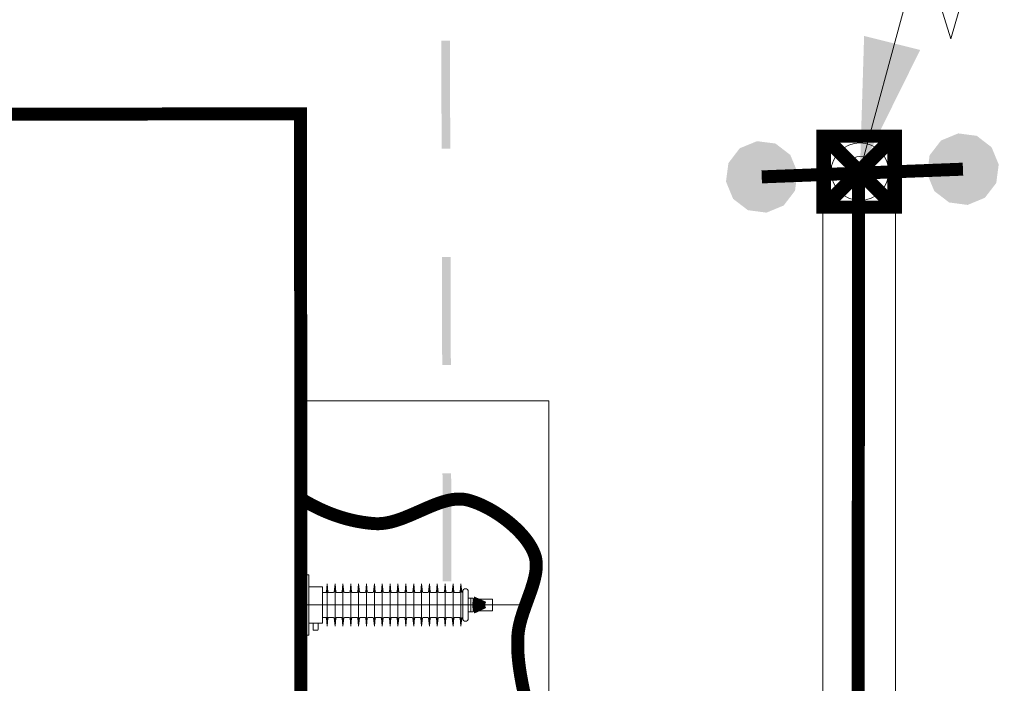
# Model space of a CAD drawing. Header units: millimetres. Extents: x 0 to 420, y 0 to 297.
# Tile 38 of 43: x 173 to 187, y 213 to 222. Entities that reach past the tile are written whole.
import ezdxf

# ---------------------------------------------------------------- set-up
doc = ezdxf.new("R2010")
doc.units = ezdxf.units.MM
for name, pattern in [('K5LT32769', [0]), ('K5LT_AXLED', [15.063659, 10.563659, -1.5, 1.5, -1.5]), ('K5LT_THIN', [0])]:
    doc.linetypes.add(name, pattern=pattern)
doc.layers.add('Существующее оборудование', color=7, linetype='Continuous', true_color=0x7f7f7f)
doc.layers.add('Топосъемка', color=7, linetype='Continuous', true_color=0x7f7f7f)

# ---------------------------------------------------------------- blocks, each defined once
blk = doc.blocks.new('U63')
at = {"layer": 'Существующее оборудование', "linetype": 'K5LT_THIN', "lineweight": 18}
for p, q in [((128.894, 220.506), (177.219, 220.506)), ((177.219, 220.506), (177.219, 171.597))]:
    blk.add_line(p, q, dxfattribs=at)
blk = doc.blocks.new('U65')
at = {"layer": 'Существующее оборудование', "linetype": 'K5LT_THIN', "lineweight": 18}
for p, q in [((185.432, 220.264), (184.427, 220.264)), ((184.427, 220.264), (184.427, 183.276)), ((185.432, 183.276), (185.432, 220.264))]:
    blk.add_line(p, q, dxfattribs=at)
blk = doc.blocks.new('U89')
at = {"layer": 'Существующее оборудование', "linetype": 'K5LT_THIN', "lineweight": 18}
for p, q in [((177.248, 212.762), (177.248, 214.762)), ((177.248, 214.762), (177.268, 214.762)), ((177.268, 214.762), (177.268, 212.762)), ((177.268, 212.762), (177.248, 212.762))]:
    blk.add_line(p, q, dxfattribs=at)
blk = doc.blocks.new('U92')
at = {"layer": 'Существующее оборудование', "linetype": 'K5LT_THIN', "lineweight": 18}
for p, q in [((180.625, 216.594), (177.219, 216.594)), ((177.219, 216.594), (177.219, 204.736)), ((180.625, 204.736), (180.625, 216.594)), ((177.219, 204.736), (180.625, 204.736))]:
    blk.add_line(p, q, dxfattribs=at)
blk = doc.blocks.new('U151')
at = {"layer": 'Существующее оборудование'}
blk.add_hatch(color=256, dxfattribs=at).paths.add_polyline_path([(184.94, 219.772), (185.775, 221.459), (184.998, 221.653)])
at = {"layer": 'Существующее оборудование', "linetype": 'K5LT_THIN', "lineweight": 18}
for p, q in [((186.2, 221.615), (186.942, 224.21)), ((184.94, 219.772), (185.792, 222.924)), ((185.792, 222.924), (186.2, 221.615))]:
    blk.add_line(p, q, dxfattribs=at)
for radius, start, end in [(0.4, 0, 180), (0.209, 0, 180), (0.4, 180, 0), (0.209, 180, 0)]:
    blk.add_arc((184.94, 219.772), radius, start, end, dxfattribs=at)
blk = doc.blocks.new('U239')
at = {"layer": 'Топосъемка'}
blk.add_hatch(color=256, dxfattribs=at).paths.add_polyline_path([(183.514, 220.194), (183.274, 220.096), (183.117, 219.89), (183.083, 219.634), (183.182, 219.394), (183.387, 219.237), (183.644, 219.203), (183.883, 219.302), (184.04, 219.507), (184.074, 219.764), (183.975, 220.003), (183.77, 220.161)])
blk = doc.blocks.new('U242')
at = {"layer": 'Топосъемка'}
blk.add_hatch(color=256, dxfattribs=at).paths.add_polyline_path([(186.303, 220.302), (186.064, 220.203), (185.906, 219.998), (185.872, 219.741), (185.971, 219.502), (186.177, 219.344), (186.433, 219.31), (186.672, 219.409), (186.83, 219.614), (186.864, 219.871), (186.765, 220.11), (186.56, 220.268)])

msp = doc.modelspace()

# ---------------------------------------------------------------- hatches: boundary and pattern name
at = {"layer": 'Топосъемка'}
for points in [[(179.256273, 221.589575), (179.13628, 221.589258), (179.140421, 220.089257), (179.260432, 220.089582)], [(179.264574, 218.589581), (179.144581, 218.589264), (179.148722, 217.089263), (179.268733, 217.089587)], [(179.272886, 215.589613), (179.152882, 215.589269), (179.157042, 214.089276), (179.277027, 214.089612)]]:
    msp.add_hatch(color=256, dxfattribs=at).paths.add_polyline_path(points)

# ---------------------------------------------------------------- linework, layer by layer
at = {"layer": 'Существующее оборудование', "linetype": 'K5LT_THIN', "lineweight": 18}
for p, q in [((184.427459, 219.28065), (185.411163, 219.281132)), ((177.267929, 214.182193), (177.297929, 214.182193)), ((177.297929, 214.182193), (177.297929, 213.342193)), ((177.543846, 213.944719), (177.554644, 214.056464)), ((177.554644, 214.056464), (177.554644, 213.467922)), ((177.565442, 213.944719), (177.554644, 214.056464)), ((177.652862, 213.944719), (177.663661, 214.056464)), ((177.663661, 214.056464), (177.663661, 213.467922)), ((177.674459, 213.944719), (177.663661, 214.056464)), ((177.761879, 213.944719), (177.772678, 214.056464)), ((177.772678, 214.056464), (177.772678, 213.467922)), ((177.783476, 213.944719), (177.772678, 214.056464)), ((177.870896, 213.944719), (177.881694, 214.056464)), ((177.881694, 214.056464), (177.881694, 213.467922)), ((177.892493, 213.944719), (177.881694, 214.056464)), ((177.979913, 213.944719), (177.990711, 214.056464)), ((177.990711, 214.056464), (177.990711, 213.467922)), ((178.001509, 213.944719), (177.990711, 214.056464)), ((178.088929, 213.944719), (178.099728, 214.056464)), ((178.099728, 214.056464), (178.099728, 213.467922)), ((178.110526, 213.944719), (178.099728, 214.056464)), ((178.197946, 213.944719), (178.208745, 214.056464)), ((178.208745, 214.056464), (178.208745, 213.467922)), ((178.208745, 214.056464), (178.208745, 213.467922)), ((178.219543, 213.944719), (178.208745, 214.056464)), ((178.306963, 213.944719), (178.317761, 214.056464)), ((178.317761, 214.056464), (178.317761, 213.467922)), ((178.317761, 214.056464), (178.317761, 213.467922)), ((178.32856, 213.944719), (178.317761, 214.056464)), ((178.41598, 213.944719), (178.426778, 214.056464)), ((178.426778, 214.056464), (178.426778, 213.467922)), ((178.426778, 214.056464), (178.426778, 213.467922)), ((178.437576, 213.944719), (178.426778, 214.056464)), ((178.524996, 213.944719), (178.535795, 214.056464)), ((178.535795, 214.056464), (178.535795, 213.467922)), ((178.546593, 213.944719), (178.535795, 214.056464)), ((178.634013, 213.944719), (178.644812, 214.056464)), ((178.644812, 214.056464), (178.644812, 213.467922)), ((178.65561, 213.944719), (178.644812, 214.056464)), ((178.74303, 213.944719), (178.753828, 214.056464)), ((178.753828, 214.056464), (178.753828, 213.467922)), ((178.764627, 213.944719), (178.753828, 214.056464)), ((178.852047, 213.944719), (178.862845, 214.056464)), ((178.862845, 214.056464), (178.862845, 213.467922)), ((178.873643, 213.944719), (178.862845, 214.056464)), ((178.961063, 213.944719), (178.971862, 214.056464)), ((178.971862, 214.056464), (178.971862, 213.467922)), ((178.98266, 213.944719), (178.971862, 214.056464)), ((179.07008, 213.944719), (179.080879, 214.056464)), ((179.080879, 214.056464), (179.080879, 213.467922)), ((179.091677, 213.944719), (179.080879, 214.056464)), ((179.179097, 213.944719), (179.189895, 214.056464)), ((179.189895, 214.056464), (179.189895, 213.467922)), ((179.200694, 213.944719), (179.189895, 214.056464)), ((179.288114, 213.944719), (179.298912, 214.056464)), ((179.298912, 214.056464), (179.298912, 213.467922)), ((179.30971, 213.944719), (179.298912, 214.056464)), ((179.39713, 213.944719), (179.407929, 214.056464)), ((179.407929, 214.056464), (179.407929, 213.467922)), ((179.418727, 213.944719), (179.407929, 214.056464)), ((177.297929, 213.512193), (177.297929, 214.012193)), ((177.297929, 214.012193), (177.487929, 214.012193)), ((177.487929, 214.012193), (177.487929, 213.512193)), ((177.578821, 213.93568), (177.487929, 213.93568)), ((177.609152, 213.93568), (177.575396, 213.93568)), ((177.642909, 213.93568), (177.609152, 213.93568)), ((177.718169, 213.93568), (177.684413, 213.93568)), ((177.751926, 213.93568), (177.718169, 213.93568)), ((177.827186, 213.93568), (177.79343, 213.93568)), ((177.860942, 213.93568), (177.827186, 213.93568)), ((177.936203, 213.93568), (177.902446, 213.93568)), ((177.969959, 213.93568), (177.936203, 213.93568)), ((178.045219, 213.93568), (178.011463, 213.93568)), ((178.078976, 213.93568), (178.045219, 213.93568)), ((178.154236, 213.93568), (178.12048, 213.93568)), ((178.187993, 213.93568), (178.154236, 213.93568)), ((178.263253, 213.93568), (178.229497, 213.93568)), ((178.297009, 213.93568), (178.263253, 213.93568)), ((178.37227, 213.93568), (178.338513, 213.93568)), ((178.406026, 213.93568), (178.37227, 213.93568)), ((178.481286, 213.93568), (178.44753, 213.93568)), ((178.515043, 213.93568), (178.481286, 213.93568)), ((178.590303, 213.93568), (178.556547, 213.93568)), ((178.62406, 213.93568), (178.590303, 213.93568)), ((178.69932, 213.93568), (178.665564, 213.93568)), ((178.733076, 213.93568), (178.69932, 213.93568)), ((178.808337, 213.93568), (178.77458, 213.93568)), ((178.842093, 213.93568), (178.808337, 213.93568)), ((178.917353, 213.93568), (178.883597, 213.93568)), ((178.95111, 213.93568), (178.917353, 213.93568)), ((179.02637, 213.93568), (178.992614, 213.93568)), ((179.060127, 213.93568), (179.02637, 213.93568)), ((179.135387, 213.93568), (179.101631, 213.93568)), ((179.169143, 213.93568), (179.135387, 213.93568)), ((179.244404, 213.93568), (179.210647, 213.93568)), ((179.27816, 213.93568), (179.244404, 213.93568)), ((179.27816, 213.93568), (179.244404, 213.93568)), ((179.35342, 213.93568), (179.319664, 213.93568)), ((179.387177, 213.93568), (179.35342, 213.93568)), ((179.433351, 213.93568), (179.428681, 213.93568)), ((179.433351, 213.949717), (179.433351, 213.574669)), ((179.510683, 213.949717), (179.510683, 213.574669)), ((179.510683, 213.666185), (179.510683, 213.8582)), ((179.510683, 213.8582), (179.567298, 213.8582)), ((179.54399, 213.8582), (179.54399, 213.666185)), ((179.577298, 213.8482), (179.577298, 213.676185)), ((179.725099, 213.842193), (179.577298, 213.842193)), ((179.675683, 213.842193), (179.675683, 213.682193)), ((179.845683, 213.842193), (179.675683, 213.842193)), ((179.845683, 213.842193), (179.845683, 213.682193)), ((179.567298, 213.666185), (179.510683, 213.666185)), ((179.725099, 213.682193), (179.577298, 213.682193)), ((179.845683, 213.682193), (179.675683, 213.682193)), ((177.487929, 213.512193), (177.297929, 213.512193)), ((177.357929, 213.420193), (177.357929, 213.512193)), ((177.357929, 213.512193), (177.427929, 213.512193)), ((177.427929, 213.512193), (177.427929, 213.420193)), ((177.578821, 213.588705), (177.487929, 213.588705)), ((177.543846, 213.579667), (177.554644, 213.467922)), ((177.565442, 213.579667), (177.554644, 213.467922)), ((177.609152, 213.588705), (177.575396, 213.588705)), ((177.642909, 213.588705), (177.609152, 213.588705)), ((177.652862, 213.579667), (177.663661, 213.467922)), ((177.674459, 213.579667), (177.663661, 213.467922)), ((177.718169, 213.588705), (177.684413, 213.588705)), ((177.751926, 213.588705), (177.718169, 213.588705)), ((177.761879, 213.579667), (177.772678, 213.467922)), ((177.783476, 213.579667), (177.772678, 213.467922)), ((177.827186, 213.588705), (177.79343, 213.588705)), ((177.860942, 213.588705), (177.827186, 213.588705)), ((177.870896, 213.579667), (177.881694, 213.467922)), ((177.892493, 213.579667), (177.881694, 213.467922)), ((177.936203, 213.588705), (177.902446, 213.588705)), ((177.969959, 213.588705), (177.936203, 213.588705)), ((177.979913, 213.579667), (177.990711, 213.467922)), ((178.001509, 213.579667), (177.990711, 213.467922)), ((178.045219, 213.588705), (178.011463, 213.588705)), ((178.078976, 213.588705), (178.045219, 213.588705)), ((178.088929, 213.579667), (178.099728, 213.467922)), ((178.110526, 213.579667), (178.099728, 213.467922)), ((178.154236, 213.588705), (178.12048, 213.588705)), ((178.187993, 213.588705), (178.154236, 213.588705)), ((178.197946, 213.579667), (178.208745, 213.467922)), ((178.219543, 213.579667), (178.208745, 213.467922)), ((178.263253, 213.588705), (178.229497, 213.588705)), ((178.297009, 213.588705), (178.263253, 213.588705)), ((178.306963, 213.579667), (178.317761, 213.467922)), ((178.32856, 213.579667), (178.317761, 213.467922)), ((178.37227, 213.588705), (178.338513, 213.588705)), ((178.406026, 213.588705), (178.37227, 213.588705)), ((178.41598, 213.579667), (178.426778, 213.467922)), ((178.437576, 213.579667), (178.426778, 213.467922)), ((178.481286, 213.588705), (178.44753, 213.588705)), ((178.515043, 213.588705), (178.481286, 213.588705)), ((178.524996, 213.579667), (178.535795, 213.467922)), ((178.546593, 213.579667), (178.535795, 213.467922)), ((178.590303, 213.588705), (178.556547, 213.588705)), ((178.62406, 213.588705), (178.590303, 213.588705)), ((178.634013, 213.579667), (178.644812, 213.467922)), ((178.65561, 213.579667), (178.644812, 213.467922)), ((178.69932, 213.588705), (178.665564, 213.588705)), ((178.733076, 213.588705), (178.69932, 213.588705)), ((178.74303, 213.579667), (178.753828, 213.467922)), ((178.764627, 213.579667), (178.753828, 213.467922)), ((178.808337, 213.588705), (178.77458, 213.588705)), ((178.842093, 213.588705), (178.808337, 213.588705)), ((178.852047, 213.579667), (178.862845, 213.467922)), ((178.873643, 213.579667), (178.862845, 213.467922)), ((178.917353, 213.588705), (178.883597, 213.588705)), ((178.95111, 213.588705), (178.917353, 213.588705)), ((178.961063, 213.579667), (178.971862, 213.467922)), ((178.98266, 213.579667), (178.971862, 213.467922)), ((179.02637, 213.588705), (178.992614, 213.588705)), ((179.060127, 213.588705), (179.02637, 213.588705)), ((179.07008, 213.579667), (179.080879, 213.467922)), ((179.091677, 213.579667), (179.080879, 213.467922)), ((179.135387, 213.588705), (179.101631, 213.588705)), ((179.169143, 213.588705), (179.135387, 213.588705)), ((179.179097, 213.579667), (179.189895, 213.467922)), ((179.200694, 213.579667), (179.189895, 213.467922)), ((179.244404, 213.588705), (179.210647, 213.588705)), ((179.27816, 213.588705), (179.244404, 213.588705)), ((179.27816, 213.588705), (179.244404, 213.588705)), ((179.288114, 213.579667), (179.298912, 213.467922)), ((179.30971, 213.579667), (179.298912, 213.467922)), ((179.35342, 213.588705), (179.319664, 213.588705)), ((179.387177, 213.588705), (179.35342, 213.588705)), ((179.39713, 213.579667), (179.407929, 213.467922)), ((179.418727, 213.579667), (179.407929, 213.467922)), ((179.433351, 213.588705), (179.428681, 213.588705)), ((177.419929, 213.412193), (177.365929, 213.412193)), ((177.297929, 213.342193), (177.267929, 213.342193))]:
    msp.add_line(p, q, dxfattribs=at)
at = {"layer": 'Существующее оборудование', "linetype": 'K5LT_AXLED', "lineweight": 18}
msp.add_line((177.247929, 213.762193), (180.302677, 213.762193), dxfattribs=at)
at = {"layer": 'Существующее оборудование', "linetype": 'K5LT32769', "const_width": 0.18}
msp.add_lwpolyline([(184.4484, 219.280168), (184.447918, 220.263668), (185.431623, 220.26415), (185.432104, 219.28065)], close=True, dxfattribs=at)
for points in [[(185.432104, 219.28065), (184.447918, 220.263668)], [(184.4484, 219.280168), (185.431623, 220.26415)]]:
    msp.add_lwpolyline(points, dxfattribs=at)
at = {"layer": 'Существующее оборудование', "linetype": 'K5LT_THIN', "const_width": 0.18}
for points in [[(180.301558, 212.457236), (180.258673, 212.661276), (180.234101, 212.795593), (180.21737, 212.905923), (180.205874, 213.003853), (180.19865, 213.093632), (180.195199, 213.177442), (180.195221, 213.256598), (180.198515, 213.331971), (180.20008, 213.353453), (180.205141, 213.399572), (180.213716, 213.451219), (180.22593, 213.507124), (180.242243, 213.568577), (180.263484, 213.637912), (180.29148, 213.720288), (180.330511, 213.828158), (180.378243, 213.961336), (180.405666, 214.045647), (180.424383, 214.112073), (180.437685, 214.169521), (180.446679, 214.220983), (180.451917, 214.267946), (180.453726, 214.311292), (180.45232, 214.351598), (180.447849, 214.389268), (180.440425, 214.424601), (180.43447, 214.445142), (180.421234, 214.4818), (180.404255, 214.520313), (180.383628, 214.559989), (180.359209, 214.60083), (180.330833, 214.64283), (180.298316, 214.685972), (180.261463, 214.730214), (180.220076, 214.775476), (180.173986, 214.821601), (180.123124, 214.868312), (180.067639, 214.91513), (180.008078, 214.961294), (179.945543, 215.005752), (179.881646, 215.047315), (179.81813, 215.084984), (179.756402, 215.118197), (179.697331, 215.146828), (179.641336, 215.171023), (179.588558, 215.191045), (179.538993, 215.207183), (179.494464, 215.219251), (179.458554, 215.226318), (179.420999, 215.230497), (179.381631, 215.231717), (179.340238, 215.229891), (179.296547, 215.224907), (179.250197, 215.216616), (179.200691, 215.20481), (179.147308, 215.189191), (179.088933, 215.169292), (179.023648, 215.144314), (178.947577, 215.112633), (178.849967, 215.069762), (178.715994, 215.010929), (178.612333, 214.968819), (178.53768, 214.942065), (178.473626, 214.922424), (178.415989, 214.907997), (178.362902, 214.897929), (178.313322, 214.891741), (178.26659, 214.889128), (178.222256, 214.889879), (178.21497, 214.890327), (178.179763, 214.892998), (178.12441, 214.898493), (178.045762, 214.909035), (177.967219, 214.922775), (177.888782, 214.939715), (177.810451, 214.959853), (177.732226, 214.983191), (177.654106, 215.009728), (177.576093, 215.039463), (177.498185, 215.072398), (177.420384, 215.108532), (177.342688, 215.147865), (177.265098, 215.190397), (177.21604, 215.218972)], [(179.675683, 213.842193), (179.665775, 213.819946), (179.659067, 213.797698), (179.65556, 213.775451), (179.654992, 213.762113), (179.656603, 213.739866), (179.661415, 213.717618), (179.669427, 213.695371), (179.675683, 213.682193)]]:
    msp.add_lwpolyline(points, dxfattribs=at)
at = {"layer": 'Существующее оборудование', "linetype": 'K5LT_THIN', "lineweight": 18}
for centre, radius, start, end in [((177.533892, 213.94568), 0.01, 270, 354.4804247), ((177.575396, 213.94568), 0.01, 185.5195753, 270), ((177.642909, 213.94568), 0.01, 270, 354.4804247), ((177.684413, 213.94568), 0.01, 185.5195753, 270), ((177.751926, 213.94568), 0.01, 270, 354.4804247), ((177.79343, 213.94568), 0.01, 185.5195753, 270), ((177.860942, 213.94568), 0.01, 270, 354.4804247), ((177.902446, 213.94568), 0.01, 185.5195753, 270), ((177.969959, 213.94568), 0.01, 270, 354.4804247), ((178.011463, 213.94568), 0.01, 185.5195753, 270), ((178.078976, 213.94568), 0.01, 270, 354.4804247), ((178.12048, 213.94568), 0.01, 185.5195753, 270), ((178.187993, 213.94568), 0.01, 270, 354.4804247), ((178.229497, 213.94568), 0.01, 185.5195753, 270), ((178.297009, 213.94568), 0.01, 270, 354.4804247), ((178.338513, 213.94568), 0.01, 185.5195753, 270), ((178.406026, 213.94568), 0.01, 270, 354.4804247), ((178.44753, 213.94568), 0.01, 185.5195753, 270), ((178.515043, 213.94568), 0.01, 270, 354.4804247), ((178.556547, 213.94568), 0.01, 185.5195753, 270), ((178.62406, 213.94568), 0.01, 270, 354.4804247), ((178.665564, 213.94568), 0.01, 185.5195753, 270), ((178.733076, 213.94568), 0.01, 270, 354.4804247), ((178.77458, 213.94568), 0.01, 185.5195753, 270), ((178.842093, 213.94568), 0.01, 270, 354.4804247), ((178.883597, 213.94568), 0.01, 185.5195753, 270), ((178.95111, 213.94568), 0.01, 270, 354.4804247), ((178.992614, 213.94568), 0.01, 185.5195753, 270), ((179.060127, 213.94568), 0.01, 270, 354.4804247), ((179.101631, 213.94568), 0.01, 185.5195753, 270), ((179.169143, 213.94568), 0.01, 270, 354.4804247), ((179.210647, 213.94568), 0.01, 185.5195753, 270), ((179.27816, 213.94568), 0.01, 270, 354.4804247), ((179.319664, 213.94568), 0.01, 185.5195753, 270), ((179.387177, 213.94568), 0.01, 270, 354.4804247), ((179.428681, 213.94568), 0.01, 185.5195753, 270), ((179.472017, 213.949717), 0.038666, 0, 180), ((179.567298, 213.8482), 0.01, 0, 90), ((179.567298, 213.676185), 0.01, 270, 0), ((177.533892, 213.578705), 0.01, 5.5195753, 90), ((177.575396, 213.578705), 0.01, 90, 174.4804247), ((177.642909, 213.578705), 0.01, 5.5195753, 90), ((177.684413, 213.578705), 0.01, 90, 174.4804247), ((177.751926, 213.578705), 0.01, 5.5195753, 90), ((177.79343, 213.578705), 0.01, 90, 174.4804247), ((177.860942, 213.578705), 0.01, 5.5195753, 90), ((177.902446, 213.578705), 0.01, 90, 174.4804247), ((177.969959, 213.578705), 0.01, 5.5195753, 90), ((178.011463, 213.578705), 0.01, 90, 174.4804247), ((178.078976, 213.578705), 0.01, 5.5195753, 90), ((178.12048, 213.578705), 0.01, 90, 174.4804247), ((178.187993, 213.578705), 0.01, 5.5195753, 90), ((178.229497, 213.578705), 0.01, 90, 174.4804247), ((178.297009, 213.578705), 0.01, 5.5195753, 90), ((178.338513, 213.578705), 0.01, 90, 174.4804247), ((178.406026, 213.578705), 0.01, 5.5195753, 90), ((178.44753, 213.578705), 0.01, 90, 174.4804247), ((178.515043, 213.578705), 0.01, 5.5195753, 90), ((178.556547, 213.578705), 0.01, 90, 174.4804247), ((178.62406, 213.578705), 0.01, 5.5195753, 90), ((178.665564, 213.578705), 0.01, 90, 174.4804247), ((178.733076, 213.578705), 0.01, 5.5195753, 90), ((178.77458, 213.578705), 0.01, 90, 174.4804247), ((178.842093, 213.578705), 0.01, 5.5195753, 90), ((178.883597, 213.578705), 0.01, 90, 174.4804247), ((178.95111, 213.578705), 0.01, 5.5195753, 90), ((178.992614, 213.578705), 0.01, 90, 174.4804247), ((179.060127, 213.578705), 0.01, 5.5195753, 90), ((179.101631, 213.578705), 0.01, 90, 174.4804247), ((179.169143, 213.578705), 0.01, 5.5195753, 90), ((179.210647, 213.578705), 0.01, 90, 174.4804247), ((179.27816, 213.578705), 0.01, 5.5195753, 90), ((179.319664, 213.578705), 0.01, 90, 174.4804247), ((179.387177, 213.578705), 0.01, 5.5195753, 90), ((179.428681, 213.578705), 0.01, 90, 174.4804247), ((179.472017, 213.574669), 0.038666, 180, 0), ((177.365929, 213.420193), 0.008, 180, 270), ((177.419929, 213.420193), 0.008, 270, 0)]:
    msp.add_arc(centre, radius, start, end, dxfattribs=at)
at = {"layer": 'Топосъемка', "linetype": 'K5LT32769', "const_width": 0.18}
for points in [[(134.388461, 220.513938), (128.893515, 220.506265), (128.930196, 171.780086), (177.218949, 171.597194), (177.184822, 220.573702)], [(184.427459, 219.280648), (184.426977, 220.264149), (185.410682, 220.26463), (185.411163, 219.28113)]]:
    msp.add_lwpolyline(points, close=True, dxfattribs=at)
for points in [[(185.411163, 219.28113), (184.426977, 220.264149)], [(184.427459, 219.280648), (185.410682, 220.26463)], [(186.368227, 219.805984), (183.578526, 219.698677)], [(184.919071, 219.772639), (184.913749, 201.762508), (184.917179, 183.772463)]]:
    msp.add_lwpolyline(points, dxfattribs=at)

# ---------------------------------------------------------------- block references
at = {"layer": 'Существующее оборудование'}
for name in ['U151', 'U63', 'U65', 'U92', 'U89']:
    msp.add_blockref(name, (0, 0), dxfattribs=at)
at = {"layer": 'Топосъемка'}
for name in ['U239', 'U242']:
    msp.add_blockref(name, (0, 0), dxfattribs=at)

doc.saveas('drawing.dxf')
